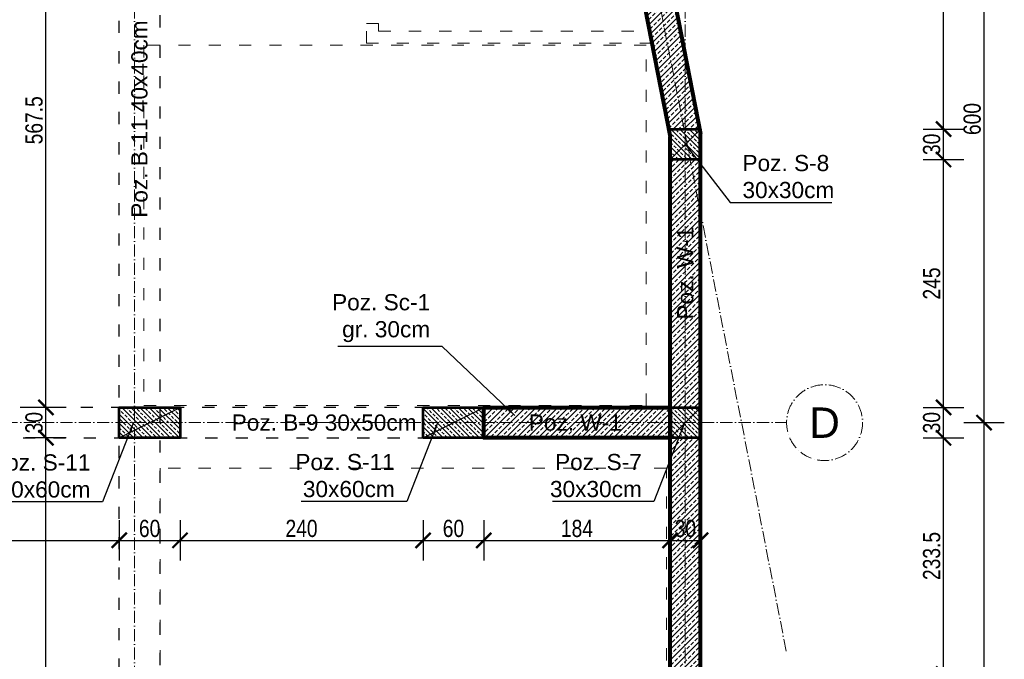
# Model space of a CAD drawing. Header units: inches. Extents: x 201967 to 338763, y -32705 to 30884.
# Tile 171 of 236: x 321433 to 322406, y 9012 to 9644. Entities that reach past the tile are written whole.
import ezdxf
from ezdxf.enums import TextEntityAlignment as Align

# ---------------------------------------------------------------- set-up
doc = ezdxf.new("R2010")
doc.units = ezdxf.units.IN
doc.header["$MEASUREMENT"] = 0
doc.linetypes.add('ACAD_ISO03W100', pattern=[30, 12, -18])
doc.linetypes.add('ACAD_ISO10W100', pattern=[18, 12, -3, 0, -3])
for name, color, linetype, lineweight in [('01 a KONSTRUKCJA żelbet', 94, 'Continuous', 80), ('01 a1 KONSTRUKCJA żelebet', 200, 'Continuous', 53), ('01 b KONSTRUKCJA belki', 92, 'ACAD_ISO03W100', 30), ('01h2 KONSTRUKCJA pozycje belki', 254, 'Continuous', 13), ('01h3 KONSTRUKCJA pozycje słupy', 252, 'Continuous', 13), ('02 b ściany dziłowe cienkie', 6, 'ACAD_ISO03W100', 13), ('11 OSIE ściany', 2, 'ACAD_ISO10W100', 5), ('20 KRESKOWANIE ścian', 63, 'Continuous', 5), ('30 WIDOK 1 005', 5, 'Continuous', 5), ('90 WYMIAR', 155, 'Continuous', 9)]:
    doc.layers.add(name, color=color, linetype=linetype, lineweight=lineweight)
doc.styles.add('100 arial', font='arial.ttf', dxfattribs={"width": 0.8, "height": 17})
doc.styles.add('arialcce', font='arial.ttf')
doc.styles.add('OPIS', font='arial.ttf')
doc.styles.add('RomanS', font='romans.shx')
doc.dimstyles.new('100', dxfattribs={"dimscale": 10, "dimtxt": 17, "dimasz": 1.5, "dimexe": 2, "dimexo": 2, "dimgap": 0.3, "dimtad": 1, "dimdec": 1, "dimrnd": 0.5, "dimdsep": 46, "dimtxsty": '100 arial', "dimblk": 'ARCHTICK', "dimcen": 10, "dimclrd": 256, "dimclre": 256, "dimclrt": 256, "dimadec": 0, "dimazin": 0, "dimtfac": 1, "dimtdec": 1, "dimtix": 1, "dimtmove": 1, "dimatfit": 3, "dimfxl": 2, "dimfxlon": 1, "dimtolj": 1, "dimarcsym": 0})
doc.dimstyles.new('DIM100txt12', dxfattribs={"dimtxt": 12, "dimasz": 1.05, "dimexe": 0, "dimexo": 8, "dimgap": 4, "dimtad": 1, "dimdec": 7, "dimrnd": 0.5, "dimdsep": 46, "dimtxsty": 'RomanS', "dimblk1": 'DIM', "dimblk2": 'DIM', "dimsah": 1, "dimcen": 0.09, "dimse1": 1, "dimse2": 1, "dimclrt": 256, "dimadec": 1, "dimazin": 0, "dimtfac": 1, "dimtdec": 7, "dimtix": 1, "dimtofl": 0, "dimtmove": 2, "dimatfit": 3, "dimfxl": 1, "dimtolj": 1, "dimtzin": 0, "dimarcsym": 0})
pattern_1 = [(45, (0, -25), (-4.490128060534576, 4.490128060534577), []), (45, (4.490130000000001, -25), (-4.490128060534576, 4.490128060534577), [3.175, -1.5875])]

# ---------------------------------------------------------------- blocks, each defined once
blk = doc.blocks.new('1 osie 2 część BPPZ')
at = {"layer": '11 OSIE ściany'}
for p, q in [((575, -2740), (575, 100)), ((803.0808856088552, 100), (1219, -2027.504016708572)), ((1119, -2740), (1119, 100)), ((-95.33901275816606, -1800), (1219, -1800))]:
    blk.add_line(p, q, dxfattribs=at)
blk.add_circle((1256.5, -1800), 37.5, dxfattribs=at)
at = {"layer": '11 OSIE ściany', "style": 'arialcce'}
blk.add_text('D', height=30, dxfattribs=at).set_placement((1256.5, -1800), align=Align.MIDDLE_CENTER)
blk = doc.blocks.new('*U1148')
at = {"lineweight": 5, "ltscale": 0.25}
h = blk.add_hatch(dxfattribs=at)
h.set_pattern_fill('ANSI33', color=5, style=0)
h.set_pattern_definition(pattern_1)
h.paths.add_polyline_path([(0, 0), (-7.105427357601e-16, -30), (60, -30), (60, 0)])
blk.add_lwpolyline([(0, 0), (-7.105427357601e-16, -30), (60, -30), (60, 0)], close=True)
at = {"layer": 'Defpoints'}
blk.add_line((0, 0), (60, -30), dxfattribs=at)
blk = doc.blocks.new('*U1121')
at = {"lineweight": 5, "ltscale": 0.25}
h = blk.add_hatch(dxfattribs=at)
h.set_pattern_fill('ANSI33', color=5, style=0)
h.set_pattern_definition(pattern_1)
h.paths.add_polyline_path([(0, 0), (-7.105427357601e-16, -30), (30, -30), (30, 0)])
blk.add_lwpolyline([(0, 0), (-7.105427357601e-16, -30), (30, -30), (30, 0)], close=True)
at = {"layer": 'Defpoints'}
blk.add_line((0, 0), (30, -30), dxfattribs=at)
blk = doc.blocks.new('1 rzut piwnic rozbudowa część 2')
at = {"layer": '01 a KONSTRUKCJA żelbet'}
for p, q in [((834.9820224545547, 14.99999999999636), (1134, -1514.532849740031)), ((810.2790041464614, -15.00000000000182), (1104, -1517.437798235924)), ((1134, -2655), (1134, -1514.532849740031)), ((1104, -2625), (1104, -1517.437798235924))]:
    blk.add_line(p, q, dxfattribs=at)
blk.add_lwpolyline([(1104, -1815.003734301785), (920, -1815.003734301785), (920, -1785.003734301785), (1104, -1785.003734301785)], close=True, dxfattribs=at)
at = {"layer": '01 b KONSTRUKCJA belki'}
for points in [[(600, -2615), (560, -2615), (560, -1217.5), (600, -1217.5)], [(44.99999999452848, -1815), (1104, -1815.003734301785), (1104, -1785.003734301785), (44.99999999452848, -1785)]]:
    blk.add_lwpolyline(points, close=True, dxfattribs=at)
at = {"layer": '01 a1 KONSTRUKCJA żelebet', "xscale": -1, "rotation": 180}
for name, p in [('*U1121', (1104.000000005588, -1540)), ('*U1148', (560, -1815.003734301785)), ('*U1148', (860, -1815.003734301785)), ('*U1121', (1104, -1815))]:
    blk.add_blockref(name, p, dxfattribs=at)
blk = doc.blocks.new('_ARCHTICK')
at = {"color": 0, "linetype": 'ByBlock', "const_width": 0.15}
blk.add_lwpolyline([(-0.5, -0.5), (0.5, 0.5)], dxfattribs=at)
blk = doc.blocks.new('*D1157')
at = {"layer": '90 WYMIAR', "lineweight": -2, "transparency": 16777216}
for p, q in [((322365.5205435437, 9245.758676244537), (322405.5205435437, 9245.758676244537)), ((322385.5205435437, 8405.758676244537), (322385.5205435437, 9245.758676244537)), ((322365.5205435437, 8405.758676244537), (322405.5205435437, 8405.758676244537))]:
    blk.add_line(p, q, dxfattribs=at)
at = {"layer": 'Defpoints', "color": 0, "transparency": 16777216}
for p in [(322190.5205435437, 9245.758676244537), (322385.5205435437, 9245.758676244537), (322190.5205435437, 8405.758676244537)]:
    blk.add_point(p, dxfattribs=at)
at = {"layer": '90 WYMIAR', "lineweight": -2, "transparency": 16777216, "xscale": 15, "yscale": 15, "zscale": 15}
for p, rotation in [((322385.5205435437, 9245.758676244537), 90), ((322385.5205435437, 8405.758676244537), 270)]:
    blk.add_blockref('_ARCHTICK', p, dxfattribs=dict(at, rotation=rotation))
at = {"layer": '90 WYMIAR', "transparency": 16777216, "insert": (322373.8408027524, 8825.758676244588), "char_height": 17, "attachment_point": 5, "rotation": 90, "style": '100 arial'}
blk.add_mtext('\\A1;840', dxfattribs=at)
blk = doc.blocks.new('*D1158')
at = {"layer": '90 WYMIAR', "lineweight": -2, "transparency": 16777216}
for p, q in [((322365.5205435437, 9845.758676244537), (322405.5205435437, 9845.758676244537)), ((322385.5205435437, 9245.758676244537), (322385.5205435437, 9845.758676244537)), ((322365.5205435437, 9245.758676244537), (322405.5205435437, 9245.758676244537))]:
    blk.add_line(p, q, dxfattribs=at)
at = {"layer": 'Defpoints', "color": 0, "transparency": 16777216}
for p in [(322190.5205435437, 9845.758676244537), (322385.5205435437, 9845.758676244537), (322190.5205435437, 9245.758676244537)]:
    blk.add_point(p, dxfattribs=at)
at = {"layer": '90 WYMIAR', "lineweight": -2, "transparency": 16777216, "xscale": 15, "yscale": 15, "zscale": 15}
for p, rotation in [((322385.5205435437, 9845.758676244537), 90), ((322385.5205435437, 9245.758676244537), 270)]:
    blk.add_blockref('_ARCHTICK', p, dxfattribs=dict(at, rotation=rotation))
at = {"layer": '90 WYMIAR', "transparency": 16777216, "insert": (322373.8408027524, 9545.758676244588), "char_height": 17, "attachment_point": 5, "rotation": 90, "style": '100 arial'}
blk.add_mtext('\\A1;600', dxfattribs=at)
blk = doc.blocks.new('DIM')
for p, q in [((7.275957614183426e-12, -13.00000000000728), (7.275957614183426e-12, 12.99999999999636)), ((8.000000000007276, -7.275957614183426e-12), (-7.999999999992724, -7.275957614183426e-12))]:
    blk.add_line(p, q)
at = {"const_width": 1.714285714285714}
blk.add_lwpolyline([(5.714285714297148, 5.714285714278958), (-5.71428571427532, -5.71428571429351)], dxfattribs=at)
blk = doc.blocks.new('*D1204')
at = {"layer": '90 WYMIAR', "lineweight": -2, "transparency": 16777216}
for p, q in [((322325.5205435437, 9230.758676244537), (322365.5205435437, 9230.758676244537)), ((322345.5205435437, 8997.325578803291), (322345.5205435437, 9230.758676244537)), ((322325.5205435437, 8997.325578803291), (322365.5205435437, 8997.325578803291))]:
    blk.add_line(p, q, dxfattribs=at)
at = {"layer": 'Defpoints', "color": 0, "transparency": 16777216}
for p in [(322090.5205435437, 9230.758676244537), (322345.5205435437, 9230.758676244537), (322090.5205435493, 8997.325578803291)]:
    blk.add_point(p, dxfattribs=at)
at = {"layer": '90 WYMIAR', "lineweight": -2, "transparency": 16777216, "xscale": 15, "yscale": 15, "zscale": 15}
for p, rotation in [((322345.5205435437, 9230.758676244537), 90), ((322345.5205435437, 8997.325578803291), 270)]:
    blk.add_blockref('_ARCHTICK', p, dxfattribs=dict(at, rotation=rotation))
at = {"layer": '90 WYMIAR', "transparency": 16777216, "insert": (322333.8350046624, 9114.042127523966), "char_height": 17, "attachment_point": 5, "rotation": 90, "style": '100 arial'}
blk.add_mtext('\\A1;233.5', dxfattribs=at)
blk = doc.blocks.new('*D1205')
at = {"layer": '90 WYMIAR', "lineweight": -2, "transparency": 16777216}
for p, q in [((322325.5205435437, 9260.758676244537), (322365.5205435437, 9260.758676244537)), ((322345.5205435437, 9230.758676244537), (322345.5205435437, 9260.758676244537)), ((322325.5205435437, 9230.758676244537), (322365.5205435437, 9230.758676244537))]:
    blk.add_line(p, q, dxfattribs=at)
at = {"layer": 'Defpoints', "color": 0, "transparency": 16777216}
for p in [(322090.5205435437, 9260.758676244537), (322345.5205435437, 9260.758676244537), (322090.5205435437, 9230.758676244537)]:
    blk.add_point(p, dxfattribs=at)
at = {"layer": '90 WYMIAR', "lineweight": -2, "transparency": 16777216, "xscale": 15, "yscale": 15, "zscale": 15}
for p, rotation in [((322345.5205435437, 9260.758676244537), 90), ((322345.5205435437, 9230.758676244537), 270)]:
    blk.add_blockref('_ARCHTICK', p, dxfattribs=dict(at, rotation=rotation))
at = {"layer": '90 WYMIAR', "transparency": 16777216, "insert": (322333.8350046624, 9245.758676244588), "char_height": 17, "attachment_point": 5, "rotation": 90, "style": '100 arial'}
blk.add_mtext('\\A1;30', dxfattribs=at)
blk = doc.blocks.new('*D1206')
at = {"layer": '90 WYMIAR', "lineweight": -2, "transparency": 16777216}
for p, q in [((322325.5205435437, 9505.758676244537), (322365.5205435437, 9505.758676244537)), ((322345.5205435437, 9260.758676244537), (322345.5205435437, 9505.758676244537)), ((322325.5205435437, 9260.758676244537), (322365.5205435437, 9260.758676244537))]:
    blk.add_line(p, q, dxfattribs=at)
at = {"layer": 'Defpoints', "color": 0, "transparency": 16777216}
for p in [(322090.5205435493, 9505.758676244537), (322345.5205435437, 9505.758676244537), (322090.5205435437, 9260.758676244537)]:
    blk.add_point(p, dxfattribs=at)
at = {"layer": '90 WYMIAR', "lineweight": -2, "transparency": 16777216, "xscale": 15, "yscale": 15, "zscale": 15}
for p, rotation in [((322345.5205435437, 9505.758676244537), 90), ((322345.5205435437, 9260.758676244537), 270)]:
    blk.add_blockref('_ARCHTICK', p, dxfattribs=dict(at, rotation=rotation))
at = {"layer": '90 WYMIAR', "transparency": 16777216, "insert": (322333.8408027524, 9383.258676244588), "char_height": 17, "attachment_point": 5, "rotation": 90, "style": '100 arial'}
blk.add_mtext('\\A1;245', dxfattribs=at)
blk = doc.blocks.new('*D1207')
at = {"layer": '90 WYMIAR', "lineweight": -2, "transparency": 16777216}
for p, q in [((322325.5205435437, 9535.758676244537), (322365.5205435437, 9535.758676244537)), ((322345.5205435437, 9505.758676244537), (322345.5205435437, 9535.758676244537)), ((322325.5205435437, 9505.758676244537), (322365.5205435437, 9505.758676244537))]:
    blk.add_line(p, q, dxfattribs=at)
at = {"layer": 'Defpoints', "color": 0, "transparency": 16777216}
for p in [(322090.5205435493, 9535.758676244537), (322345.5205435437, 9535.758676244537), (322090.5205435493, 9505.758676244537)]:
    blk.add_point(p, dxfattribs=at)
at = {"layer": '90 WYMIAR', "lineweight": -2, "transparency": 16777216, "xscale": 15, "yscale": 15, "zscale": 15}
for p, rotation in [((322345.5205435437, 9535.758676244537), 90), ((322345.5205435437, 9505.758676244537), 270)]:
    blk.add_blockref('_ARCHTICK', p, dxfattribs=dict(at, rotation=rotation))
at = {"layer": '90 WYMIAR', "transparency": 16777216, "insert": (322333.8350046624, 9520.758676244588), "char_height": 17, "attachment_point": 5, "rotation": 90, "style": '100 arial'}
blk.add_mtext('\\A1;30', dxfattribs=at)
blk = doc.blocks.new('*D1208')
at = {"layer": '90 WYMIAR', "lineweight": -2, "transparency": 16777216}
for p, q in [((322325.5205435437, 9828.258676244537), (322365.5205435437, 9828.258676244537)), ((322345.5205435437, 9535.758676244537), (322345.5205435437, 9828.258676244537)), ((322325.5205435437, 9535.758676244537), (322365.5205435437, 9535.758676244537))]:
    blk.add_line(p, q, dxfattribs=at)
at = {"layer": 'Defpoints', "color": 0, "transparency": 16777216}
for p in [(322032.1677739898, 9828.258676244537), (322345.5205435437, 9828.258676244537), (322090.5205435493, 9535.758676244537)]:
    blk.add_point(p, dxfattribs=at)
at = {"layer": '90 WYMIAR', "lineweight": -2, "transparency": 16777216, "xscale": 15, "yscale": 15, "zscale": 15}
for p, rotation in [((322345.5205435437, 9828.258676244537), 90), ((322345.5205435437, 9535.758676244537), 270)]:
    blk.add_blockref('_ARCHTICK', p, dxfattribs=dict(at, rotation=rotation))
at = {"layer": '90 WYMIAR', "transparency": 16777216, "insert": (322333.8408027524, 9682.008676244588), "char_height": 17, "attachment_point": 5, "rotation": 90, "style": '100 arial'}
blk.add_mtext('\\A1;292.5', dxfattribs=at)
blk = doc.blocks.new('*D1486')
at = {"layer": '90 WYMIAR', "lineweight": -2, "transparency": 16777216}
for p, q in [((321479.1071722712, 9230.754941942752), (321439.1071722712, 9230.754941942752)), ((321459.1071722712, 8420.758676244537), (321459.1071722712, 9230.754941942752)), ((321459.1071722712, 8420.758676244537), (321439.1071722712, 8420.758676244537))]:
    blk.add_line(p, q, dxfattribs=at)
at = {"layer": 'Defpoints', "color": 0, "transparency": 16777216}
for p in [(321459.1071722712, 9230.754941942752), (321531.5205435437, 9230.754941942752), (321476.5205435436, 8420.758676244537)]:
    blk.add_point(p, dxfattribs=at)
at = {"layer": '90 WYMIAR', "lineweight": -2, "transparency": 16777216, "xscale": 15, "yscale": 15, "zscale": 15}
for p, rotation in [((321459.1071722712, 9230.754941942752), 90), ((321459.1071722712, 8420.758676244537), 270)]:
    blk.add_blockref('_ARCHTICK', p, dxfattribs=dict(at, rotation=rotation))
at = {"layer": '90 WYMIAR', "transparency": 16777216, "insert": (321447.42743148, 8825.756809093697), "char_height": 17, "attachment_point": 5, "rotation": 90, "style": '100 arial'}
blk.add_mtext('\\A1;810', dxfattribs=at)
blk = doc.blocks.new('*D1487')
at = {"layer": '90 WYMIAR', "lineweight": -2, "transparency": 16777216}
for p, q in [((321479.1071722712, 9260.754941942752), (321439.1071722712, 9260.754941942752)), ((321459.1071722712, 9230.754941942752), (321459.1071722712, 9260.754941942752)), ((321479.1071722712, 9230.754941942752), (321439.1071722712, 9230.754941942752))]:
    blk.add_line(p, q, dxfattribs=at)
at = {"layer": 'Defpoints', "color": 0, "transparency": 16777216}
for p in [(321459.1071722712, 9260.754941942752), (321531.5205435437, 9260.754941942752), (321531.5205435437, 9230.754941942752)]:
    blk.add_point(p, dxfattribs=at)
at = {"layer": '90 WYMIAR', "lineweight": -2, "transparency": 16777216, "xscale": 15, "yscale": 15, "zscale": 15}
for p, rotation in [((321459.1071722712, 9260.754941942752), 90), ((321459.1071722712, 9230.754941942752), 270)]:
    blk.add_blockref('_ARCHTICK', p, dxfattribs=dict(at, rotation=rotation))
at = {"layer": '90 WYMIAR', "transparency": 16777216, "insert": (321447.42163339, 9245.754941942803), "char_height": 17, "attachment_point": 5, "rotation": 90, "style": '100 arial'}
blk.add_mtext('\\A1;30', dxfattribs=at)
blk = doc.blocks.new('*D1488')
at = {"layer": '90 WYMIAR', "lineweight": -2, "transparency": 16777216}
for p, q in [((321479.1071722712, 9828.258676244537), (321439.1071722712, 9828.258676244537)), ((321459.1071722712, 9260.754941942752), (321459.1071722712, 9828.258676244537)), ((321479.1071722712, 9260.754941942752), (321439.1071722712, 9260.754941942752))]:
    blk.add_line(p, q, dxfattribs=at)
at = {"layer": 'Defpoints', "color": 0, "transparency": 16777216}
for p in [(321459.1071722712, 9828.258676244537), (321531.5205435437, 9828.258676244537), (321531.5205435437, 9260.754941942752)]:
    blk.add_point(p, dxfattribs=at)
at = {"layer": '90 WYMIAR', "lineweight": -2, "transparency": 16777216, "xscale": 15, "yscale": 15, "zscale": 15}
for p, rotation in [((321459.1071722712, 9828.258676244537), 90), ((321459.1071722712, 9260.754941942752), 270)]:
    blk.add_blockref('_ARCHTICK', p, dxfattribs=dict(at, rotation=rotation))
at = {"layer": '90 WYMIAR', "transparency": 16777216, "insert": (321447.42743148, 9544.506809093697), "char_height": 17, "attachment_point": 5, "rotation": 90, "style": '100 arial'}
blk.add_mtext('\\A1;567.5', dxfattribs=at)
blk = doc.blocks.new('*D1508')
at = {"layer": '90 WYMIAR', "lineweight": -2, "transparency": 16777216}
for p, q in [((321016.5205435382, 9149.478587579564), (321016.5205435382, 9109.478587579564)), ((321531.5243800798, 9149.478587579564), (321531.5243800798, 9109.478587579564)), ((321016.5205435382, 9129.478587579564), (321531.5243800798, 9129.478587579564))]:
    blk.add_line(p, q, dxfattribs=at)
at = {"layer": 'Defpoints', "color": 0, "transparency": 16777216}
for p in [(321016.5205435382, 9230.754941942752), (321531.5243800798, 9230.756860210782), (321531.5243800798, 9129.478587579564)]:
    blk.add_point(p, dxfattribs=at)
at = {"layer": '90 WYMIAR', "lineweight": -2, "transparency": 16777216, "xscale": 15, "yscale": 15, "zscale": 15, "rotation": 180}
blk.add_blockref('_ARCHTICK', (321016.5205435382, 9129.478587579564), dxfattribs=at)
at = {"layer": '90 WYMIAR', "lineweight": -2, "transparency": 16777216, "xscale": 15, "yscale": 15, "zscale": 15}
blk.add_blockref('_ARCHTICK', (321531.5243800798, 9129.478587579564), dxfattribs=at)
at = {"layer": '90 WYMIAR', "transparency": 16777216, "insert": (321274.022461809, 9141.158328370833), "char_height": 17, "attachment_point": 5, "style": '100 arial'}
blk.add_mtext('\\A1;515', dxfattribs=at)
blk = doc.blocks.new('*D1509')
at = {"layer": '90 WYMIAR', "lineweight": -2, "transparency": 16777216}
for p, q in [((321531.5243800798, 9149.478587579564), (321531.5243800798, 9109.478587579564)), ((321591.5205435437, 9149.478587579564), (321591.5205435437, 9109.478587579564)), ((321531.5243800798, 9129.478587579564), (321591.5205435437, 9129.478587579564))]:
    blk.add_line(p, q, dxfattribs=at)
at = {"layer": 'Defpoints', "color": 0, "transparency": 16777216}
for p in [(321531.5243800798, 9230.756860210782), (321591.5205435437, 9230.754941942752), (321591.5205435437, 9129.478587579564)]:
    blk.add_point(p, dxfattribs=at)
at = {"layer": '90 WYMIAR', "lineweight": -2, "transparency": 16777216, "xscale": 15, "yscale": 15, "zscale": 15, "rotation": 180}
blk.add_blockref('_ARCHTICK', (321531.5243800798, 9129.478587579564), dxfattribs=at)
at = {"layer": '90 WYMIAR', "lineweight": -2, "transparency": 16777216, "xscale": 15, "yscale": 15, "zscale": 15}
blk.add_blockref('_ARCHTICK', (321591.5205435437, 9129.478587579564), dxfattribs=at)
at = {"layer": '90 WYMIAR', "transparency": 16777216, "insert": (321561.5224618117, 9141.158328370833), "char_height": 17, "attachment_point": 5, "style": '100 arial'}
blk.add_mtext('\\A1;60', dxfattribs=at)
blk = doc.blocks.new('*D1510')
at = {"layer": '90 WYMIAR', "lineweight": -2, "transparency": 16777216}
for p, q in [((321591.5205435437, 9149.478587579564), (321591.5205435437, 9109.478587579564)), ((321831.5205435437, 9149.478587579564), (321831.5205435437, 9109.478587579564)), ((321591.5205435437, 9129.478587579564), (321831.5205435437, 9129.478587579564))]:
    blk.add_line(p, q, dxfattribs=at)
at = {"layer": 'Defpoints', "color": 0, "transparency": 16777216}
for p in [(321591.5205435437, 9230.754941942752), (321831.5205435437, 9230.75580234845), (321831.5205435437, 9129.478587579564)]:
    blk.add_point(p, dxfattribs=at)
at = {"layer": '90 WYMIAR', "lineweight": -2, "transparency": 16777216, "xscale": 15, "yscale": 15, "zscale": 15, "rotation": 180}
blk.add_blockref('_ARCHTICK', (321591.5205435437, 9129.478587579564), dxfattribs=at)
at = {"layer": '90 WYMIAR', "lineweight": -2, "transparency": 16777216, "xscale": 15, "yscale": 15, "zscale": 15}
blk.add_blockref('_ARCHTICK', (321831.5205435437, 9129.478587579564), dxfattribs=at)
at = {"layer": '90 WYMIAR', "transparency": 16777216, "insert": (321711.5205435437, 9141.158328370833), "char_height": 17, "attachment_point": 5, "style": '100 arial'}
blk.add_mtext('\\A1;240', dxfattribs=at)
blk = doc.blocks.new('*D1511')
at = {"layer": '90 WYMIAR', "lineweight": -2, "transparency": 16777216}
for p, q in [((321831.5205435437, 9149.478587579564), (321831.5205435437, 9109.478587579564)), ((321891.5205435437, 9149.478587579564), (321891.5205435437, 9109.478587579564)), ((321831.5205435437, 9129.478587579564), (321891.5205435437, 9129.478587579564))]:
    blk.add_line(p, q, dxfattribs=at)
at = {"layer": 'Defpoints', "color": 0, "transparency": 16777216}
for p in [(321831.5205435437, 9230.75580234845), (321891.5205435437, 9230.75559077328), (321891.5205435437, 9129.478587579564)]:
    blk.add_point(p, dxfattribs=at)
at = {"layer": '90 WYMIAR', "lineweight": -2, "transparency": 16777216, "xscale": 15, "yscale": 15, "zscale": 15, "rotation": 180}
blk.add_blockref('_ARCHTICK', (321831.5205435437, 9129.478587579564), dxfattribs=at)
at = {"layer": '90 WYMIAR', "lineweight": -2, "transparency": 16777216, "xscale": 15, "yscale": 15, "zscale": 15}
blk.add_blockref('_ARCHTICK', (321891.5205435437, 9129.478587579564), dxfattribs=at)
at = {"layer": '90 WYMIAR', "transparency": 16777216, "insert": (321861.5205435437, 9141.158328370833), "char_height": 17, "attachment_point": 5, "style": '100 arial'}
blk.add_mtext('\\A1;60', dxfattribs=at)
blk = doc.blocks.new('*D1512')
at = {"layer": '90 WYMIAR', "lineweight": -2, "transparency": 16777216}
for p, q in [((321891.5205435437, 9149.478587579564), (321891.5205435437, 9109.478587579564)), ((322075.5205435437, 9149.478587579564), (322075.5205435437, 9109.478587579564)), ((321891.5205435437, 9129.478587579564), (322075.5205435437, 9129.478587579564))]:
    blk.add_line(p, q, dxfattribs=at)
at = {"layer": 'Defpoints', "color": 0, "transparency": 16777216}
for p in [(321891.5205435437, 9230.75559077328), (322075.5205435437, 9230.754941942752), (322075.5205435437, 9129.478587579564)]:
    blk.add_point(p, dxfattribs=at)
at = {"layer": '90 WYMIAR', "lineweight": -2, "transparency": 16777216, "xscale": 15, "yscale": 15, "zscale": 15, "rotation": 180}
blk.add_blockref('_ARCHTICK', (321891.5205435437, 9129.478587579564), dxfattribs=at)
at = {"layer": '90 WYMIAR', "lineweight": -2, "transparency": 16777216, "xscale": 15, "yscale": 15, "zscale": 15}
blk.add_blockref('_ARCHTICK', (322075.5205435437, 9129.478587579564), dxfattribs=at)
at = {"layer": '90 WYMIAR', "transparency": 16777216, "insert": (321983.5205435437, 9141.158328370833), "char_height": 17, "attachment_point": 5, "style": '100 arial'}
blk.add_mtext('\\A1;184', dxfattribs=at)
blk = doc.blocks.new('*D1513')
at = {"layer": '90 WYMIAR', "lineweight": -2, "transparency": 16777216}
for p, q in [((322075.5205435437, 9149.478587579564), (322075.5205435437, 9109.478587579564)), ((322105.5205435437, 9149.478587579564), (322105.5205435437, 9109.478587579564)), ((322075.5205435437, 9129.478587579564), (322105.5205435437, 9129.478587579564))]:
    blk.add_line(p, q, dxfattribs=at)
at = {"layer": 'Defpoints', "color": 0, "transparency": 16777216}
for p in [(322075.5205435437, 9230.754941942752), (322105.5205435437, 9230.758676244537), (322105.5205435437, 9129.478587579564)]:
    blk.add_point(p, dxfattribs=at)
at = {"layer": '90 WYMIAR', "lineweight": -2, "transparency": 16777216, "xscale": 15, "yscale": 15, "zscale": 15, "rotation": 180}
blk.add_blockref('_ARCHTICK', (322075.5205435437, 9129.478587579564), dxfattribs=at)
at = {"layer": '90 WYMIAR', "lineweight": -2, "transparency": 16777216, "xscale": 15, "yscale": 15, "zscale": 15}
blk.add_blockref('_ARCHTICK', (322105.5205435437, 9129.478587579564), dxfattribs=at)
at = {"layer": '90 WYMIAR', "transparency": 16777216, "insert": (322090.5205435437, 9141.164126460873), "char_height": 17, "attachment_point": 5, "style": '100 arial'}
blk.add_mtext('\\A1;30', dxfattribs=at)

msp = doc.modelspace()

# ---------------------------------------------------------------- hatches: boundary and pattern name
at = {"layer": '20 KRESKOWANIE ścian'}
h = msp.add_hatch(dxfattribs=at)
h.set_pattern_fill('ANSI33', color=256, scale=30)
h.set_pattern_definition([(45, (445.9311837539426, -3784.220149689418), (-5.303300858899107, 5.303300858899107), []), (45, (451.2344846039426, -3784.220149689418), (-5.303300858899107, 5.303300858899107), [3.75, -1.875])])
h.paths.add_polyline_path([(322075.5205435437, 9528.320878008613), (322075.5205435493, 9535.758676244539), (322104.6343882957, 9535.758676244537), (322047.4517272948, 9828.258676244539), (322017.4517273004, 9828.25867624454)])
h = msp.add_hatch(dxfattribs=at)
h.set_pattern_fill('ANSI33', color=256, scale=30)
h.set_pattern_definition([(45, (504.0000000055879, -4106.720149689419), (-5.303300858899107, 5.303300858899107), []), (45, (509.303300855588, -4106.720149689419), (-5.303300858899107, 5.303300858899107), [3.75, -1.875])])
h.paths.add_polyline_path([(322105.5205435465, 9505.758676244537), (322075.5205435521, 9505.758676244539), (322075.5205435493, 9260.758676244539), (322105.5205435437, 9260.758676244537)])
h = msp.add_hatch(dxfattribs=at)
h.set_pattern_fill('ANSI33', color=256, scale=30)
h.set_pattern_definition([(45, (0, 0), (-5.303300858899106, 5.303300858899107), []), (45, (5.30330085, 0), (-5.303300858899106, 5.303300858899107), [3.75, -1.875])])
h.paths.add_polyline_path([(322075.5205435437, 9260.754941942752), (321891.5205435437, 9260.754941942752), (321891.5205435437, 9230.754941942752), (322075.5205435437, 9230.754941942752)])
h = msp.add_hatch(dxfattribs=at)
h.set_pattern_fill('ANSI33', color=256, scale=30)
h.set_pattern_definition([(45, (0, -5154.889396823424), (-5.303300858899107, 5.303300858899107), []), (45, (5.30330085, -5154.889396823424), (-5.303300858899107, 5.303300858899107), [3.75, -1.875])])
h.paths.add_polyline_path([(322105.5205435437, 9230.754941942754), (322075.5205435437, 9230.754941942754), (322075.5205435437, 8997.325578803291), (322105.5205435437, 8997.325578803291)])
h.paths.add_polyline_path([(322105.5205435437, 8967.325578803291), (322075.5205435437, 8967.325578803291), (322075.5205435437, 8658.927923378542), (322105.5205435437, 8658.927923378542)])

# ---------------------------------------------------------------- linework, layer by layer
at = {"layer": '02 b ściany dziłowe cienkie'}
for p, q in [((321775.5598782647, 9640.111202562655), (321787.559878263, 9640.11140758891)), ((321775.5602120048, 9620.577703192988), (321775.5598782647, 9640.111202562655)), ((321787.5600069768, 9632.57790821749), (321787.559878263, 9640.11140758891)), ((321787.5600069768, 9632.57790821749), (322055.137788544, 9632.58247992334)), ((321775.5602120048, 9620.577703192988), (322057.4837360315, 9620.582520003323))]:
    msp.add_line(p, q, dxfattribs=at)
at = {"layer": '30 WIDOK 1 005', "linetype": 'ACAD_ISO03W100'}
for points in [[(321555.8815849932, 9262.65241730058), (322051.8815849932, 9262.65241730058), (322051.8815849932, 9618.65241730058), (321555.8815849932, 9618.65241730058)], [(322071.9159109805, 8950.929747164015), (322071.9159109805, 9200.929747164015), (321571.9159109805, 9200.929747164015), (321571.9159109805, 8950.929747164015)]]:
    msp.add_lwpolyline(points, close=True, dxfattribs=at)

# ---------------------------------------------------------------- block references
at = {"layer": '01 a1 KONSTRUKCJA żelebet'}
msp.add_blockref('1 rzut piwnic rozbudowa część 2', (320971.5205435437, 11045.75867624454), dxfattribs=at)
at = {"layer": '11 OSIE ściany'}
msp.add_blockref('1 osie 2 część BPPZ', (320971.5205435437, 11045.75867624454), dxfattribs=at)

# ---------------------------------------------------------------- texts
at = {"layer": '01h2 KONSTRUKCJA pozycje belki', "char_height": 16, "attachment_point": 5, "rotation": 89.99999999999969, "style": 'OPIS'}
for s, insert in [('Poz. B-11 40x40cm', (321551.5205435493, 9545.715007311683)), ('Poz. W-1', (322090.5205435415, 9393.495242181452))]:
    msp.add_mtext(s, dxfattribs=dict(at, insert=insert))
at = {"layer": '01h2 KONSTRUKCJA pozycje belki', "char_height": 16, "attachment_point": 5, "style": 'OPIS'}
for s, insert in [('Poz. B-9 30x50cm', (321733.8317622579, 9245.754941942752)), ('Poz. W-1', (321981.9159109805, 9245.754941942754))]:
    msp.add_mtext(s, dxfattribs=dict(at, insert=insert))
at = {"layer": '01h3 KONSTRUKCJA pozycje słupy', "char_height": 16, "style": 'OPIS'}
for s, insert, attachment_point in [('Poz. S-8\\P30x30cm', (322146.9525411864, 9488.829897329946), 4), ('Poz. Sc-1\\Pgr. 30cm', (321838.5553621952, 9349.009114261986), 6), ('Poz. S-11\\P30x60cm', (321503.0661045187, 9193.016514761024), 6), ('Poz. S-11\\P30x60cm', (321803.554924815, 9193.411812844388), 6), ('Poz. S-7\\P30x30cm', (322047.554924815, 9193.411812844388), 6)]:
    msp.add_mtext(s, dxfattribs=dict(at, insert=insert, attachment_point=attachment_point))

# ---------------------------------------------------------------- dimensions: what is measured, and where the dimension line sits
at = {"layer": '90 WYMIAR'}
for base, p1, p2, picture, middle in [((322385.5205435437, 9845.758676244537), (322190.5205435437, 9245.758676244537), (322190.5205435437, 9845.758676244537), '*D1158', (322373.8408027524, 9545.758676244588)), ((321459.1071722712, 9828.258676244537), (321531.5205435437, 9260.754941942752), (321531.5205435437, 9828.258676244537), '*D1488', (321447.42743148, 9544.506809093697)), ((322345.5205435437, 9828.258676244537), (322090.5205435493, 9535.758676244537), (322032.1677739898, 9828.258676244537), '*D1208', (322333.8408027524, 9682.008676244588)), ((322345.5205435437, 9535.758676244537), (322090.5205435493, 9505.758676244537), (322090.5205435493, 9535.758676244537), '*D1207', (322333.8350046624, 9520.758676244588)), ((322345.5205435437, 9505.758676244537), (322090.5205435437, 9260.758676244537), (322090.5205435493, 9505.758676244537), '*D1206', (322333.8408027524, 9383.258676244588)), ((321459.1071722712, 9260.754941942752), (321531.5205435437, 9230.754941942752), (321531.5205435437, 9260.754941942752), '*D1487', (321447.42163339, 9245.754941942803)), ((322345.5205435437, 9260.758676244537), (322090.5205435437, 9230.758676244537), (322090.5205435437, 9260.758676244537), '*D1205', (322333.8350046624, 9245.758676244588)), ((322385.5205435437, 9245.758676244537), (322190.5205435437, 8405.758676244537), (322190.5205435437, 9245.758676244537), '*D1157', (322373.8408027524, 8825.758676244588)), ((321459.1071722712, 9230.754941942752), (321476.5205435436, 8420.758676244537), (321531.5205435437, 9230.754941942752), '*D1486', (321447.42743148, 8825.756809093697)), ((322345.5205435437, 9230.758676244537), (322090.5205435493, 8997.325578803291), (322090.5205435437, 9230.758676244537), '*D1204', (322333.8350046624, 9114.042127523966))]:
    dim = msp.add_linear_dim(base=base, p1=p1, p2=p2, angle=90, dimstyle='100', dxfattribs=at)
    dim.commit()
    dim.dimension.update_dxf_attribs({"geometry": picture, "text_midpoint": middle})
for base, p1, p2, picture, middle in [((321531.5243800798, 9129.478587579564), (321016.5205435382, 9230.754941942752), (321531.5243800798, 9230.756860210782), '*D1508', (321274.022461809, 9141.158328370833)), ((321591.5205435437, 9129.478587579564), (321531.5243800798, 9230.756860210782), (321591.5205435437, 9230.754941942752), '*D1509', (321561.5224618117, 9141.158328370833)), ((321831.5205435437, 9129.478587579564), (321591.5205435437, 9230.754941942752), (321831.5205435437, 9230.75580234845), '*D1510', (321711.5205435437, 9141.158328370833)), ((321891.5205435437, 9129.478587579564), (321831.5205435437, 9230.75580234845), (321891.5205435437, 9230.75559077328), '*D1511', (321861.5205435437, 9141.158328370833)), ((322075.5205435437, 9129.478587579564), (321891.5205435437, 9230.75559077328), (322075.5205435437, 9230.754941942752), '*D1512', (321983.5205435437, 9141.158328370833)), ((322105.5205435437, 9129.478587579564), (322075.5205435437, 9230.754941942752), (322105.5205435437, 9230.758676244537), '*D1513', (322090.5205435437, 9141.164126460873))]:
    dim = msp.add_linear_dim(base=base, p1=p1, p2=p2, dimstyle='100', dxfattribs=at)
    dim.commit()
    dim.dimension.update_dxf_attribs({"geometry": picture, "text_midpoint": middle})

# ---------------------------------------------------------------- leaders
at = {"layer": '01h3 KONSTRUKCJA pozycje słupy', "annotation_type": 0, "has_hookline": 1}
for points, hookline_direction, text_width in [([(322090.5205435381, 9520.75867623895), (322134.9525411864, 9463.185513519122), (322142.9525411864, 9463.185513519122)], 0, 88.31650750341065), ([(321922.0922691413, 9252.88585362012), (321850.5553621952, 9321.15463495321), (321842.5553621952, 9321.15463495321)], 1, 91.06684856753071), ([(321545.5497731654, 9245.758676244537), (321515.0661045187, 9167.3721309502), (321507.0661045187, 9167.3721309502)], 1, 92.32196452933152), ([(321846.0385934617, 9246.1539743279), (321815.554924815, 9167.767429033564), (321807.554924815, 9167.767429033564)], 1, 92.32196452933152), ([(322090.0385934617, 9246.1539743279), (322059.554924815, 9167.767429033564), (322051.554924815, 9167.767429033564)], 1, 88.31650750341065)]:
    msp.add_leader(points, dimstyle='DIM100txt12', override={"dimasz": 8, "dimgap": 4, "dimtad": 1}, dxfattribs=dict(at, hookline_direction=hookline_direction, text_width=text_width))

doc.saveas('drawing.dxf')
